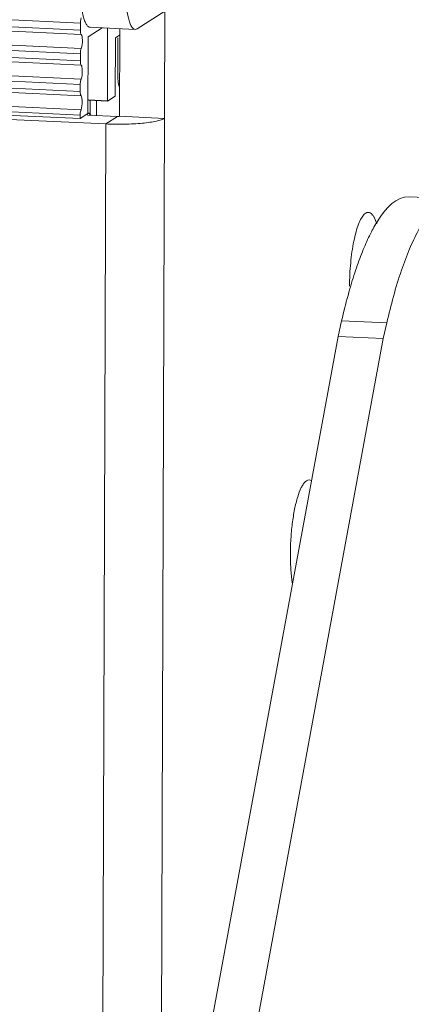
# Model space of a CAD drawing. Header units: millimetres. Extents: x 36962 to 38454, y -11669 to -10615.
# Tile 21 of 30: x 37351 to 37377, y -11505 to -11442. Entities that reach past the tile are written whole.
import ezdxf

# ---------------------------------------------------------------- set-up
doc = ezdxf.new("R2010")
doc.units = ezdxf.units.MM
doc.header["$LTSCALE"] = 50
doc.layers.get('0').update_dxf_attribs({"lineweight": 18})
doc.layers.add('02___PRT_ALL_AXES', color=7, linetype='Continuous')

msp = doc.modelspace()

# ---------------------------------------------------------------- linework, layer by layer
at = {"color": 7, "linetype": 'Continuous'}
for p, q in [((37355.389, -11442.374), (37064.929, -11428.915)), ((37064.928, -11429.359), (37355.388, -11442.819)), ((37064.978, -11429.64), (37355.438, -11443.1)), ((37355.383, -11444.346), (37064.923, -11430.887)), ((37355.435, -11443.999), (37064.975, -11430.539)), ((37064.921, -11431.331), (37355.381, -11444.791)), ((37064.972, -11431.612), (37355.432, -11445.072)), ((37355.376, -11446.318), (37064.916, -11432.858)), ((37355.429, -11445.971), (37064.969, -11432.511)), ((37064.915, -11433.303), (37355.375, -11446.763)), ((37064.965, -11433.584), (37355.425, -11447.044)), ((37355.37, -11448.29), (37064.91, -11434.83)), ((37355.422, -11447.942), (37064.962, -11434.483)), ((37064.909, -11435.053), (37355.369, -11448.512)), ((37359.042, -11442.742), (37360.818, -11441.6)), ((37360.543, -11524.962), (37360.818, -11441.6)), ((37355.389, -11442.374), (37355.388, -11442.819)), ((37356.786, -11442.682), (37355.886, -11443.261)), ((37356.008, -11442.646), (37358.913, -11442.78)), ((37357.136, -11442.698), (37357.12, -11447.386)), ((37357.633, -11443.318), (37357.908, -11443.141)), ((37358.913, -11442.78), (37359.042, -11442.742)), ((37355.886, -11443.261), (37355.869, -11448.191)), ((37357.62, -11447.065), (37357.633, -11443.318)), ((37357.791, -11445.744), (37357.799, -11443.319)), ((37355.383, -11444.346), (37355.381, -11444.791)), ((37355.376, -11446.318), (37355.375, -11446.763)), ((37356.013, -11447.335), (37356.01, -11448.297)), ((37356.412, -11447.354), (37356.409, -11448.315)), ((37357.12, -11447.386), (37357.62, -11447.065)), ((37355.369, -11448.512), (37355.869, -11448.191)), ((37357.018, -11448.861), (37350.338, -11448.551)), ((37355.37, -11448.29), (37355.369, -11448.512)), ((37357.018, -11448.861), (37357.769, -11448.378)), ((37360.795, -11448.501), (37357.891, -11448.367)), ((37356.757, -11528.231), (37357.018, -11448.861)), ((37379.436, -11453.676), (37376.531, -11453.541)), ((37372.187, -11461.521), (37371.959, -11462.52)), ((37375.092, -11461.656), (37372.187, -11461.521)), ((37361.156, -11521.084), (37371.959, -11462.52)), ((37374.863, -11462.655), (37371.959, -11462.52)), ((37369.843, -11471.87), (37369.93, -11471.8))]:
    msp.add_line(p, q, dxfattribs=at)
at = {"color": 3, "linetype": 'Continuous'}
for p, q in [((37357.891, -11448.367), (37357.909, -11442.734)), ((37357.769, -11448.378), (37355.865, -11448.29)), ((37375.092, -11461.656), (37374.863, -11462.655)), ((37364.06, -11521.219), (37374.863, -11462.655))]:
    msp.add_line(p, q, dxfattribs=at)
at = {"color": 2, "linetype": 'Continuous'}
for p, q in [((37356.05, -11448.299), (37355.912, -11448.151)), ((37355.85, -11448.244), (37355.85, -11448.289)), ((37355.986, -11448.23), (37355.986, -11448.296))]:
    msp.add_line(p, q, dxfattribs=at)
at = {"color": 3, "linetype": 'Continuous'}
for points, knots in [([(37356.008, -11442.646), (37355.963, -11442.644), (37355.891, -11442.609), (37355.817, -11442.532), (37355.734, -11442.412), (37355.644, -11442.207), (37355.556, -11441.902), (37355.485, -11441.53), (37355.433, -11441.101), (37355.402, -11440.629), (37355.396, -11440.301), (37355.397, -11440.132)], [0, 0, 0, 0, 0.050644, 0.082148, 0.119323, 0.212356, 0.330708, 0.472451, 0.634181, 0.811731, 1, 1, 1, 1]), ([(37357.769, -11448.378), (37357.794, -11448.38), (37357.83, -11448.379), (37357.87, -11448.374), (37357.886, -11448.37), (37357.891, -11448.367)], [0, 0, 0, 0, 0.61565, 0.854516, 1, 1, 1, 1]), ([(37375.092, -11461.656), (37375.353, -11460.514), (37375.784, -11458.902), (37376.517, -11456.941), (37377.061, -11455.781), (37377.624, -11454.86), (37378.202, -11454.185), (37378.8, -11453.761), (37379.238, -11453.667), (37379.435, -11453.676)], [0, 0, 0, 0, 0.369118, 0.52488, 0.659461, 0.772354, 0.86418, 0.937796, 1, 1, 1, 1])]:
    msp.add_open_spline(points, degree=3, knots=knots, dxfattribs=at)
at = {"color": 7, "linetype": 'Continuous'}
for points, knots in [([(37358.301, -11440.266), (37358.301, -11440.435), (37358.307, -11440.763), (37358.338, -11441.236), (37358.39, -11441.664), (37358.461, -11442.036), (37358.548, -11442.341), (37358.638, -11442.547), (37358.721, -11442.667), (37358.795, -11442.744), (37358.867, -11442.778), (37358.913, -11442.78)], [0, 0, 0, 0, 0.188269, 0.365819, 0.527549, 0.669292, 0.787644, 0.880677, 0.917852, 0.949356, 1, 1, 1, 1]), ([(37355.442, -11442.027), (37355.433, -11442.048), (37355.399, -11442.161), (37355.39, -11442.28), (37355.389, -11442.374)], [0, 0, 0, 0, 0.198057, 1, 1, 1, 1]), ([(37355.388, -11442.819), (37355.388, -11442.851), (37355.393, -11442.944), (37355.396, -11443.052), (37355.438, -11443.1)], [0, 0, 0, 0, 0.331512, 1, 1, 1, 1]), ([(37355.438, -11443.1), (37355.473, -11443.139), (37355.5, -11443.284), (37355.52, -11443.58), (37355.499, -11443.844), (37355.435, -11443.999)], [0, 0, 0, 0, 0.171254, 0.450578, 1, 1, 1, 1]), ([(37355.435, -11443.999), (37355.426, -11444.02), (37355.393, -11444.133), (37355.383, -11444.252), (37355.383, -11444.346)], [0, 0, 0, 0, 0.198057, 1, 1, 1, 1]), ([(37355.381, -11444.791), (37355.381, -11444.822), (37355.387, -11444.916), (37355.39, -11445.024), (37355.432, -11445.072)], [0, 0, 0, 0, 0.331512, 1, 1, 1, 1]), ([(37355.432, -11445.072), (37355.466, -11445.111), (37355.494, -11445.256), (37355.513, -11445.552), (37355.493, -11445.816), (37355.429, -11445.971)], [0, 0, 0, 0, 0.171254, 0.450578, 1, 1, 1, 1]), ([(37355.429, -11445.971), (37355.42, -11445.992), (37355.386, -11446.105), (37355.377, -11446.224), (37355.376, -11446.318)], [0, 0, 0, 0, 0.198057, 1, 1, 1, 1]), ([(37357.894, -11446.482), (37357.886, -11446.465), (37357.852, -11446.379), (37357.834, -11446.288), (37357.823, -11446.216)], [0, 0, 0, 0, 0.204434, 1, 1, 1, 1]), ([(37355.375, -11446.763), (37355.375, -11446.822), (37355.378, -11446.898), (37355.394, -11446.971), (37355.398, -11446.986)], [0, 0, 0, 0, 0.794809, 1, 1, 1, 1]), ([(37355.398, -11446.986), (37355.402, -11446.998), (37355.409, -11447.018), (37355.419, -11447.037), (37355.425, -11447.044)], [0, 0, 0, 0, 0.574376, 1, 1, 1, 1]), ([(37355.425, -11447.044), (37355.46, -11447.083), (37355.487, -11447.227), (37355.507, -11447.524), (37355.486, -11447.788), (37355.422, -11447.942)], [0, 0, 0, 0, 0.171254, 0.450578, 1, 1, 1, 1]), ([(37355.422, -11447.942), (37355.413, -11447.964), (37355.38, -11448.077), (37355.37, -11448.196), (37355.37, -11448.29)], [0, 0, 0, 0, 0.198057, 1, 1, 1, 1]), ([(37357.018, -11448.861), (37357.421, -11448.879), (37358.021, -11448.887), (37358.804, -11448.858), (37359.349, -11448.819), (37359.834, -11448.763), (37360.242, -11448.693), (37360.556, -11448.612), (37360.731, -11448.543), (37360.795, -11448.501)], [0, 0, 0, 0, 0.316111, 0.470777, 0.615463, 0.744818, 0.8542, 0.939967, 1, 1, 1, 1]), ([(37372.774, -11459.262), (37372.903, -11458.823), (37373.168, -11457.993), (37373.604, -11456.839), (37374.067, -11455.835), (37374.776, -11454.576), (37375.721, -11453.504), (37376.531, -11453.541)], [0, 0, 0, 0, 0.193715, 0.368332, 0.522926, 0.657001, 1, 1, 1, 1]), ([(37373.645, -11454.667), (37373.705, -11454.609), (37373.814, -11454.534), (37373.979, -11454.55), (37374.088, -11454.614), (37374.189, -11454.722), (37374.326, -11454.943), (37374.399, -11455.144), (37374.444, -11455.29)], [0, 0, 0, 0, 0.199384, 0.285574, 0.380559, 0.495369, 0.635748, 1, 1, 1, 1]), ([(37372.692, -11459.3), (37372.694, -11458.795), (37372.742, -11457.819), (37372.905, -11456.648), (37373.099, -11455.823), (37373.258, -11455.329), (37373.43, -11454.946), (37373.57, -11454.74), (37373.645, -11454.667)], [0, 0, 0, 0, 0.316044, 0.610468, 0.737816, 0.846682, 0.934384, 1, 1, 1, 1]), ([(37372.187, -11461.521), (37372.233, -11461.324), (37372.411, -11460.566), (37372.611, -11459.814), (37372.774, -11459.262)], [0, 0, 0, 0, 0.260451, 1, 1, 1, 1]), ([(37369.022, -11478.439), (37368.977, -11478.151), (37368.912, -11477.536), (37368.88, -11476.576), (37368.91, -11475.57), (37369, -11474.581), (37369.143, -11473.67), (37369.33, -11472.893), (37369.524, -11472.356), (37369.702, -11472.037), (37369.795, -11471.917), (37369.843, -11471.87)], [0, 0, 0, 0, 0.129873, 0.275156, 0.4274, 0.577626, 0.717005, 0.837556, 0.932932, 0.970023, 1, 1, 1, 1]), ([(37369.93, -11471.8), (37369.977, -11471.77), (37370.087, -11471.726), (37370.2, -11471.765), (37370.246, -11471.794)], [0, 0, 0, 0, 0.508772, 1, 1, 1, 1])]:
    msp.add_open_spline(points, degree=3, knots=knots, dxfattribs=at)
for points in [[(37357.803, -11446.056), (37357.794, -11445.953), (37357.79, -11445.848), (37357.791, -11445.744)], [(37357.823, -11446.216), (37357.814, -11446.163), (37357.808, -11446.11), (37357.803, -11446.056)]]:
    msp.add_open_spline(points, degree=3, dxfattribs=at)
at = {"layer": '02___PRT_ALL_AXES', "color": 7, "linetype": 'Continuous'}
msp.add_line((37357.12, -11447.386), (37355.909, -11447.33), dxfattribs=at)

doc.saveas('drawing.dxf')
